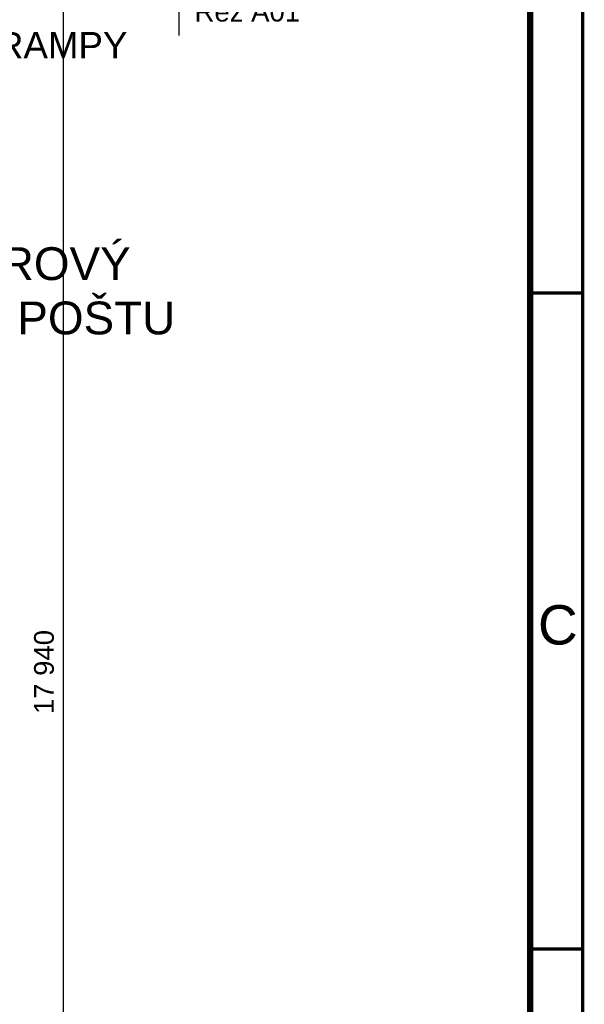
# Model space of a CAD drawing. Extents: x -12025 to 39812, y -28775 to 12.
# Tile 82 of 90: x 35513 to 39812, y -14722 to -7217. Entities that reach past the tile are written whole.
import ezdxf
from ezdxf.enums import TextEntityAlignment as Align

# ---------------------------------------------------------------- set-up
doc = ezdxf.new("R2010")
doc.units = 0
doc.header["$MEASUREMENT"] = 0
for name, color, linetype in [('OÚ Dukovany půdorys kóty 1NP', 7, 'Continuous'), ('OÚ Dukovany půdorys podklad 1NP', 7, 'Continuous'), ('Ramecek', 7, 'Continuous'), ('Zakladni', 7, 'Continuous')]:
    doc.layers.add(name, color=color, linetype=linetype)
doc.styles.add('Arial', font='txt')

msp = doc.modelspace()

# ---------------------------------------------------------------- linework, layer by layer
at = {"layer": 'OÚ Dukovany půdorys kóty 1NP', "color": 1, "linetype": 'Continuous'}
msp.add_line((35846, -21160.8), (35846, -3232.1), dxfattribs=at)
at = {"layer": 'OÚ Dukovany půdorys podklad 1NP', "color": 154, "linetype": 'Continuous'}
msp.add_line((36724.7, -7036.8), (36724.7, -7336.8), dxfattribs=at)
at = {"layer": 'Ramecek', "color": 7, "linetype": 'Continuous'}
for points, const_width in [([(0, -28600), (39800, -28600), (39800, 0), (0, 0)], 25), ([(400, -28150), (39400, -28150), (39400, -450), (400, -450)], 50)]:
    msp.add_lwpolyline(points, close=True, dxfattribs=dict(at, const_width=const_width))
at = {"layer": 'Ramecek', "color": 7, "linetype": 'Continuous', "const_width": 25}
for points in [[(39800, -9300), (39400, -9300)], [(39800, -14300), (39400, -14300)]]:
    msp.add_lwpolyline(points, dxfattribs=at)

# ---------------------------------------------------------------- texts
at = {"layer": 'OÚ Dukovany půdorys kóty 1NP', "color": 1, "linetype": 'Continuous', "style": 'Arial'}
msp.add_text('17 940', height=150, rotation=90, dxfattribs=at).set_placement((35772.4, -12509.8))
at = {"layer": 'OÚ Dukovany půdorys podklad 1NP', "color": 154, "linetype": 'Continuous', "style": 'Arial'}
msp.add_text('Řez A01', height=150, dxfattribs=at).set_placement((36844.7, -7231.4))
at = {"layer": 'Ramecek', "color": 7, "linetype": 'Continuous', "style": 'Arial'}
msp.add_text('C', height=300, dxfattribs=at).set_placement((39459.8, -11979.7))
at = {"layer": 'Zakladni', "color": 5, "linetype": 'Continuous', "style": 'Arial'}
msp.add_text('UZEMNĚNÍ OCELOVÉ RAMPY', height=200, dxfattribs=at).set_placement((32375, -7511.5))
for s, p in [('BEZBARIÉROVÝ', (35000, -9201.8)), ('PŘÍSTUP NA POŠTU', (35000, -9615.9))]:
    msp.add_text(s, height=250, dxfattribs=at).set_placement(p, align=Align.CENTER)

doc.saveas('drawing.dxf')
